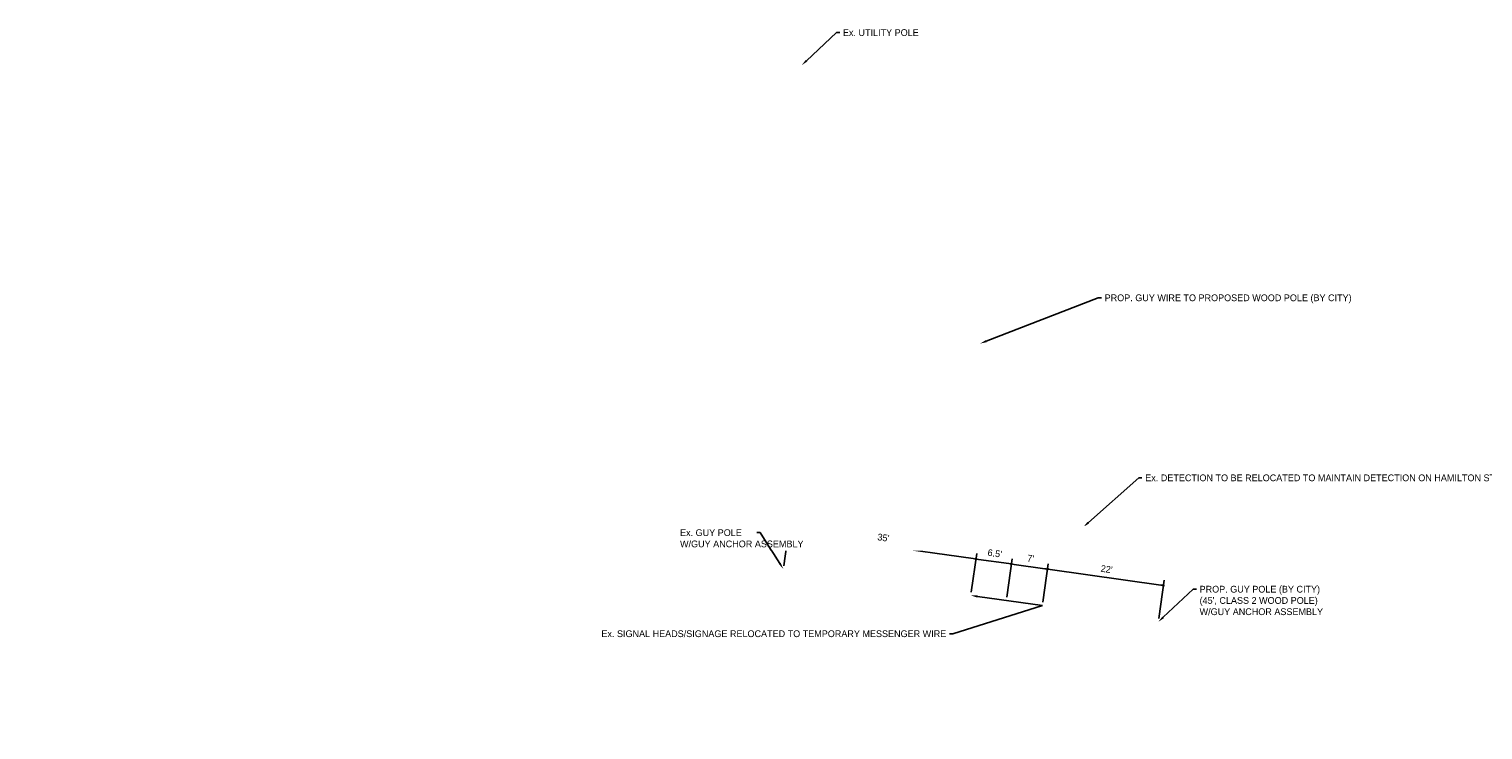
# Model space of a CAD drawing. Header units: feet. Extents: x 1495465 to 1495952, y 337106 to 337235.
# Tile 1 of 2: x 1495465 to 1495734, y 337106 to 337235. Entities that reach past the tile are written whole.
import ezdxf
from ezdxf import colors
from ezdxf.entities.mleader import LeaderData, LeaderLine
from ezdxf.math import Vec2, Vec3

# ---------------------------------------------------------------- set-up
doc = ezdxf.new("R2010")
doc.units = ezdxf.units.FT
doc.header["$MEASUREMENT"] = 0
doc.layers.add('SG_P_Text', color=7, linetype='Continuous')
doc.styles.add('Slanted-Normal', font='font31.shx', dxfattribs={"height": 0.1})
doc.styles.get("Standard").update_dxf_attribs({"font": 'font31.shx'})
doc.dimstyles.new('COEC', dxfattribs={"dimscale": 13.9, "dimtxt": 0.18, "dimasz": 0.18, "dimexe": 0.18, "dimexo": 0.0625, "dimgap": 0.09, "dimtad": 1, "dimzin": 0, "dimdsep": 46, "dimtxsty": 'Standard', "dimcen": 0.09, "dimclrd": 256, "dimclre": 256, "dimclrt": 256, "dimaunit": 1, "dimadec": 4, "dimazin": 0, "dimtfac": 1, "dimtofl": 0, "dimtmove": 0, "dimatfit": 3, "dimfxl": 1, "dimtolj": 1, "dimtzin": 0, "dimlwd": -1, "dimlwe": -1, "dimarcsym": 0})

# ---------------------------------------------------------------- blocks, each defined once
blk = doc.blocks.new('_Dot')
at = {"color": 0, "linetype": 'ByBlock', "lineweight": -2}
blk.add_line((-0.5, 0), (-1, 0), dxfattribs=at)
at = {"color": 0, "linetype": 'ByBlock', "const_width": 0.5}
blk.add_lwpolyline([(-0.25, 0, 1), (0.25, 0, 1)], format="xyb", close=True, dxfattribs=at)
blk = doc.blocks.new('*D1081')
at = {"layer": 'Defpoints', "color": 0, "transparency": 16777216}
for p in [(1495640.39, 337137.38), (1495604.76, 337135.51, 924.24), (1495639.44, 337130.63, 924.24)]:
    blk.add_point(p, dxfattribs=at)
at = {"layer": 'SG_P_Text', "transparency": 16777216}
for p, q in [((1495604.85, 337136.13), (1495605.85, 337143.25)), ((1495606.2, 337142.19), (1495639.9, 337137.45)), ((1495639.53, 337131.25), (1495640.53, 337138.37))]:
    blk.add_line(p, q, dxfattribs=at)
at = {"layer": 'SG_P_Text', "transparency": 16777216, "xscale": 0.5, "yscale": 0.5, "zscale": 0.5}
for p, rotation in [((1495605.71, 337142.26), 171.9803769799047), ((1495640.39, 337137.38), 351.9803769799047)]:
    blk.add_blockref('_Dot', p, dxfattribs=dict(at, rotation=rotation))
at = {"layer": 'SG_P_Text', "transparency": 16777216, "insert": (1495623.26, 337141.33), "char_height": 1.25, "width": 4.5031, "attachment_point": 5, "rotation": 351.9804, "bg_fill": 3, "box_fill_scale": 1.25, "bg_fill_color": 256, "bg_fill_true_color": 13158600, "bg_fill_transparency": 0}
blk.add_mtext("\\A1;35'", dxfattribs=at)
blk = doc.blocks.new('*D1082')
at = {"layer": 'Defpoints', "color": 0, "transparency": 16777216}
for p in [(1495639.44, 337130.63, 925.46), (1495645.99, 337129.7, 924.24)]:
    blk.add_point(p, dxfattribs=at)
at = {"layer": 'SG_P_Text', "transparency": 16777216}
for p, q in [((1495639.53, 337131.25), (1495640.53, 337138.37)), ((1495640.89, 337137.31), (1495646.45, 337136.52)), ((1495646.08, 337130.32), (1495647.08, 337137.44))]:
    blk.add_line(p, q, dxfattribs=at)
at = {"layer": 'SG_P_Text', "transparency": 16777216, "insert": (1495643.88, 337138.42), "char_height": 1.25, "width": 4.7308, "attachment_point": 5, "rotation": 351.9804, "bg_fill": 3, "box_fill_scale": 1.25, "bg_fill_color": 256, "bg_fill_true_color": 13158600, "bg_fill_transparency": 0}
blk.add_mtext("\\A1;6.5'", dxfattribs=at)
at = {"layer": 'Defpoints', "color": 0, "transparency": 16777216}
blk.add_point((1495646.95, 337136.45), dxfattribs=at)
at = {"layer": 'SG_P_Text', "transparency": 16777216, "xscale": 0.5, "yscale": 0.5, "zscale": 0.5}
for p, rotation in [((1495640.39, 337137.38), 171.9803769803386), ((1495646.95, 337136.45), 351.9803769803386)]:
    blk.add_blockref('_Dot', p, dxfattribs=dict(at, rotation=rotation))
blk = doc.blocks.new('*D1083')
at = {"layer": 'Defpoints', "color": 0, "transparency": 16777216}
for p in [(1495653.64, 337135.51), (1495645.99, 337129.7, 924.24), (1495652.69, 337128.76, 947.05)]:
    blk.add_point(p, dxfattribs=at)
at = {"layer": 'SG_P_Text', "transparency": 16777216}
for p, q in [((1495646.08, 337130.32), (1495647.08, 337137.44)), ((1495647.44, 337136.38), (1495653.15, 337135.58)), ((1495652.78, 337129.38), (1495653.78, 337136.5))]:
    blk.add_line(p, q, dxfattribs=at)
at = {"layer": 'SG_P_Text', "transparency": 16777216, "xscale": 0.5, "yscale": 0.5, "zscale": 0.5}
for p, rotation in [((1495646.95, 337136.45), 171.9803769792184), ((1495653.64, 337135.51), 351.9803769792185)]:
    blk.add_blockref('_Dot', p, dxfattribs=dict(at, rotation=rotation))
at = {"layer": 'SG_P_Text', "transparency": 16777216, "insert": (1495650.51, 337137.49), "char_height": 1.25, "attachment_point": 5, "rotation": 351.9804, "bg_fill": 3, "box_fill_scale": 1.25, "bg_fill_color": 256, "bg_fill_true_color": 13158600, "bg_fill_transparency": 0}
blk.add_mtext("\\A1;7'", dxfattribs=at)
blk = doc.blocks.new('*D1084')
at = {"layer": 'Defpoints', "color": 0, "transparency": 16777216}
for p in [(1495675.08, 337132.49), (1495652.69, 337128.76, 924.24), (1495674.13, 337125.74, 902.65)]:
    blk.add_point(p, dxfattribs=at)
at = {"layer": 'SG_P_Text', "transparency": 16777216}
for p, q in [((1495652.78, 337129.38), (1495653.78, 337136.5)), ((1495654.14, 337135.44), (1495674.58, 337132.56)), ((1495674.22, 337126.36), (1495675.22, 337133.48))]:
    blk.add_line(p, q, dxfattribs=at)
for p, xscale, yscale, zscale, rotation in [((1495653.64, 337135.51), 0.4999999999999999, 0.4999999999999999, 0.4999999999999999, 171.9803769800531), ((1495675.08, 337132.49), 0.5, 0.5, 0.5, 351.9803769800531)]:
    blk.add_blockref('_Dot', p, dxfattribs=dict(at, xscale=xscale, yscale=yscale, zscale=zscale, rotation=rotation))
at = {"layer": 'SG_P_Text', "transparency": 16777216, "insert": (1495664.57, 337135.51), "char_height": 1.25, "width": 4.1742, "attachment_point": 5, "rotation": 351.9804, "bg_fill": 3, "box_fill_scale": 1.25, "bg_fill_color": 256, "bg_fill_true_color": 13158600, "bg_fill_transparency": 0}
blk.add_mtext("\\A1;22'", dxfattribs=at)

msp = doc.modelspace()

# ---------------------------------------------------------------- leaders
at = {"layer": 'SG_P_Text'}
ml = msp.add_multileader_mtext('Standard', dxfattribs=at)
ml.set_content('Ex. UTILITY POLE', color=256, style='Slanted-Normal')
ml.set_leader_properties(color=256, linetype='ByLayer', lineweight=-1)
ml.build(insert=Vec2(0, 0))
ml.multileader.update_dxf_attribs({"has_text_frame": 1, "dogleg_length": 0.06, "arrow_head_size": 1.25, "scale": 10})
ctx = ml.context
ctx.base_point, ctx.scale, ctx.char_height, ctx.arrow_head_size, ctx.landing_gap_size, ctx.plane_origin = Vec3(1495615.178, 337234.761, 924.567), 10, 1.25, 1.25, 0.6, Vec3(1495529.04, 337260.596, 924.567)
notes = []
notes.append((ctx, [(0, (1, 1, 0), (1495614.578, 337234.761, 924.567), (1, 0), 0.6, [(0, [(1495608.133, 337228.707, 924.567)], 0, [])])]))
ctx.mtext.insert, ctx.mtext.flow_direction = Vec3(1495615.778, 337235.386, 924.567), 5
ctx.mtext.has_bg_fill, ctx.mtext.bg_color, ctx.mtext.bg_scale_factor, ctx.mtext.bg_transparency, ctx.mtext.use_window_bg_color = 1, -1027028792, 1.5, 0, 1
ml = msp.add_multileader_mtext('Standard', dxfattribs=at)
ml.set_content('PROP. GUY WIRE TO PROPOSED WOOD POLE (BY CITY)', color=256, style='Slanted-Normal')
ml.set_leader_properties(color=256, linetype='ByLayer', lineweight=-1)
ml.build(insert=Vec2(0, 0))
ml.multileader.update_dxf_attribs({"has_text_frame": 1, "dogleg_length": 0.06, "arrow_head_size": 1.25, "scale": 10})
ctx = ml.context
ctx.base_point, ctx.scale, ctx.char_height, ctx.arrow_head_size, ctx.landing_gap_size, ctx.plane_origin = Vec3(1495663.607, 337185.699, 924.567), 10, 1.25, 1.25, 0.6, Vec3(1495562.038, 337209.113, 924.567)
notes.append((ctx, [(0, (1, 1, 0), (1495663.007, 337185.699, 924.567), (1, 0), 0.6, [(0, [(1495641.131, 337177.224, 924.567)], 0, [])])]))
ctx.mtext.insert, ctx.mtext.width, ctx.mtext.flow_direction = Vec3(1495664.207, 337186.324, 924.567), 21.51622, 5
ctx.mtext.has_bg_fill, ctx.mtext.bg_color, ctx.mtext.bg_scale_factor, ctx.mtext.bg_transparency, ctx.mtext.use_window_bg_color = 1, -1027028792, 1.5, 0, 1
ml = msp.add_multileader_mtext('Standard', dxfattribs=at)
ml.set_content('Ex. DETECTION TO BE RELOCATED TO MAINTAIN DETECTION ON HAMILTON STREET.', color=256, style='Slanted-Normal')
ml.set_leader_properties(color=256, linetype='ByLayer', lineweight=-1)
ml.build(insert=Vec2(0, 0))
ml.multileader.update_dxf_attribs({"has_text_frame": 1, "dogleg_length": 0.06, "arrow_head_size": 1.25, "scale": 10})
ctx = ml.context
ctx.base_point, ctx.scale, ctx.char_height, ctx.arrow_head_size, ctx.landing_gap_size, ctx.plane_origin = Vec3(1495671.115, 337152.395, 924.357), 10, 1.25, 1.25, 0.6, Vec3(1495439.701, 337093.131, 924.357)
notes.append((ctx, [(0, (1, 1, 0), (1495670.515, 337152.395, 924.357), (1, 0), 0.6, [(0, [(1495660.252, 337143.286, 924.357)], 0, [])])]))
ctx.mtext.insert, ctx.mtext.width, ctx.mtext.flow_direction = Vec3(1495671.715, 337153.02, 924.357), 28.01225, 5
ctx.mtext.has_bg_fill, ctx.mtext.bg_color, ctx.mtext.bg_scale_factor, ctx.mtext.bg_transparency, ctx.mtext.use_window_bg_color = 1, -1027028792, 1.5, 0, 1
ml = msp.add_multileader_mtext('Standard', dxfattribs=at)
ml.set_content("PROP. GUY POLE (BY CITY)\\P(45', CLASS 2 WOOD POLE)\\PW/GUY ANCHOR ASSEMBLY", color=256, style='Slanted-Normal')
ml.set_leader_properties(color=256, linetype='ByLayer', lineweight=-1)
ml.build(insert=Vec2(0, 0))
ml.multileader.update_dxf_attribs({"has_text_frame": 1, "dogleg_length": 0.06, "arrow_head_size": 1.25, "scale": 10})
ctx = ml.context
ctx.base_point, ctx.scale, ctx.char_height, ctx.arrow_head_size, ctx.landing_gap_size, ctx.plane_origin = Vec3(1495681.173, 337131.795, 924.244), 10, 1.25, 1.25, 0.6, Vec3(1495595.035, 337157.629, 924.244)
notes.append((ctx, [(0, (1, 1, 0), (1495680.573, 337131.795, 924.244), (1, 0), 0.6, [(0, [(1495674.128, 337125.741, 924.244)], 0, [])])]))
ctx.mtext.insert, ctx.mtext.flow_direction = Vec3(1495681.773, 337132.42, 924.244), 5
ctx.mtext.has_bg_fill, ctx.mtext.bg_color, ctx.mtext.bg_scale_factor, ctx.mtext.bg_transparency, ctx.mtext.use_window_bg_color = 1, -1027028792, 1.5, 0, 1
ml = msp.add_multileader_mtext('Standard', dxfattribs=at)
ml.set_content('Ex. SIGNAL HEADS/SIGNAGE RELOCATED TO TEMPORARY MESSENGER WIRE', color=256, style='Slanted-Normal')
ml.set_leader_properties(color=256, linetype='ByLayer', lineweight=-1)
ml.build(insert=Vec2(0, 0))
ml.multileader.update_dxf_attribs({"has_text_frame": 1, "dogleg_length": 0.06, "arrow_head_size": 1.25, "scale": 10})
ctx = ml.context
ctx.base_point, ctx.scale, ctx.char_height, ctx.arrow_head_size, ctx.landing_gap_size, ctx.plane_origin = Vec3(1495619.168, 337123.557, 924.244), 10, 1.25, 1.25, 0.6, Vec3(1495418.892, 337080.472, 924.244)
ctx.text_align_type = 2
notes.append((ctx, [(1, (1, 1, 0), (1495636.097, 337123.557, 924.244), (-1, 0), 0.6, [(1, [(1495639.444, 337130.627, 924.244), (1495652.69, 337128.761, 924.244)], 0, [])])]))
ctx.mtext.insert, ctx.mtext.width, ctx.mtext.alignment, ctx.mtext.flow_direction = Vec3(1495634.897, 337124.182, 924.244), 16.97089, 3, 5
ctx.mtext.has_bg_fill, ctx.mtext.bg_color, ctx.mtext.bg_scale_factor, ctx.mtext.bg_transparency, ctx.mtext.use_window_bg_color = 1, -1027028792, 1.5, 0, 1
for ctx, leaders in notes:
    for number, flags, end, landing, length, lines in leaders:
        leader = LeaderData()
        leader.index, (leader.has_last_leader_line, leader.has_dogleg_vector, leader.attachment_direction) = number, flags
        leader.last_leader_point, leader.dogleg_vector, leader.dogleg_length = Vec3(end), Vec3(landing), length
        for number, points, colour, breaks in lines:
            line = LeaderLine()
            line.index, line.vertices, line.color, line.breaks = number, Vec3.list(points), colors.encode_raw_color(colour), breaks
            leader.lines.append(line)
        ctx.leaders.append(leader)

# ---------------------------------------------------------------- next in the draw order: dimensions: what is measured, and where the dimension line sits
dim = msp.add_aligned_dim(p1=(1495604.759, 337135.514, 924.244), p2=(1495639.444, 337130.627, 924.244), distance=6.815, text="35'", dimstyle='COEC', override={"dimscale": 10, "dimtxt": 0.125, "dimasz": 0.05, "dimexe": 0.1, "dimblk1": 'Dot', "dimblk2": 'Dot', "dimsah": 1, "dimtofl": 1, "dimtmove": 1, "dimtfill": 1}, dxfattribs=at)
dim.commit()
dim.dimension.update_dxf_attribs({"geometry": '*D1081', "text_midpoint": (1495623.265, 337141.329)})

# ---------------------------------------------------------------- next in the draw order: dimensions: what is measured, and where the dimension line sits
dim = msp.add_linear_dim(base=(1495646.945, 337136.453, -1.212), p1=(1495639.444, 337130.627, 924.244), p2=(1495645.995, 337129.704, 923.032), angle=351.98038, text="6.5'", dimstyle='COEC', override={"dimscale": 10, "dimtxt": 0.125, "dimasz": 0.05, "dimexe": 0.1, "dimblk1": 'Dot', "dimblk2": 'Dot', "dimsah": 1, "dimtofl": 1, "dimtmove": 1, "dimtfill": 1}, dxfattribs=at)
dim.commit()
dim.dimension.update_dxf_attribs({"geometry": '*D1082', "text_midpoint": (1495643.67, 337136.915, -1.212), "dimtype": 161})

# ---------------------------------------------------------------- next in the draw order: dimensions: what is measured, and where the dimension line sits
dim = msp.add_linear_dim(base=(1495653.641, 337135.51, -1.212), p1=(1495645.995, 337129.704, 923.032), p2=(1495652.69, 337128.761, 945.836), angle=351.98038, text="7'", dimstyle='COEC', override={"dimscale": 10, "dimtxt": 0.125, "dimasz": 0.05, "dimexe": 0.1, "dimblk1": 'Dot', "dimblk2": 'Dot', "dimsah": 1, "dimtofl": 1, "dimtmove": 1, "dimtfill": 1}, dxfattribs=at)
dim.commit()
dim.dimension.update_dxf_attribs({"geometry": '*D1083', "text_midpoint": (1495650.293, 337135.981, -1.212), "dimtype": 161})

# ---------------------------------------------------------------- next in the draw order: dimensions: what is measured, and where the dimension line sits
dim = msp.add_linear_dim(base=(1495675.079, 337132.489, 21.592), p1=(1495652.69, 337128.761, 945.836), p2=(1495674.128, 337125.741, 924.244), angle=351.98038, text="22'", dimstyle='COEC', override={"dimscale": 10, "dimtxt": 0.125, "dimasz": 0.05, "dimexe": 0.1, "dimblk1": 'Dot', "dimblk2": 'Dot', "dimsah": 1, "dimtofl": 1, "dimtmove": 1, "dimtfill": 1}, dxfattribs=at)
dim.commit()
dim.dimension.update_dxf_attribs({"geometry": '*D1084', "text_midpoint": (1495664.36, 337134, 21.592), "dimtype": 161})

# ---------------------------------------------------------------- next in the draw order: leaders
ml = msp.add_multileader_mtext('Standard', dxfattribs=at)
ml.set_content('Ex. GUY POLE\\PW/GUY ANCHOR ASSEMBLY', color=256, style='Slanted-Normal')
ml.set_leader_properties(color=256, linetype='ByLayer', lineweight=-1)
ml.build(insert=Vec2(0, 0))
ml.multileader.update_dxf_attribs({"has_text_frame": 1, "dogleg_length": 0.06, "arrow_head_size": 1.25, "scale": 10})
ctx = ml.context
ctx.base_point, ctx.scale, ctx.char_height, ctx.arrow_head_size, ctx.landing_gap_size, ctx.plane_origin = Vec3(1495585.04, 337142.254, 923.115), 10, 1.25, 1.25, 0.6, Vec3(1495384.208, 337085.359, 923.115)
notes = []
notes.append((ctx, [(1, (1, 1, 0), (1495600.471, 337142.254, 923.115), (-1, 0), 0.6, [(0, [(1495604.759, 337135.514, 923.115)], 0, [])])]))
ctx.mtext.insert, ctx.mtext.width, ctx.mtext.defined_height, ctx.mtext.flow_direction = Vec3(1495585.64, 337142.879, 923.115), 14.36917, 5.4, 5
ctx.mtext.has_bg_fill, ctx.mtext.bg_color, ctx.mtext.bg_scale_factor, ctx.mtext.bg_transparency, ctx.mtext.use_window_bg_color = 1, -1027028792, 1.5, 0, 1
for ctx, leaders in notes:
    for number, flags, end, landing, length, lines in leaders:
        leader = LeaderData()
        leader.index, (leader.has_last_leader_line, leader.has_dogleg_vector, leader.attachment_direction) = number, flags
        leader.last_leader_point, leader.dogleg_vector, leader.dogleg_length = Vec3(end), Vec3(landing), length
        for number, points, colour, breaks in lines:
            line = LeaderLine()
            line.index, line.vertices, line.color, line.breaks = number, Vec3.list(points), colors.encode_raw_color(colour), breaks
            leader.lines.append(line)
        ctx.leaders.append(leader)

doc.saveas('drawing.dxf')
